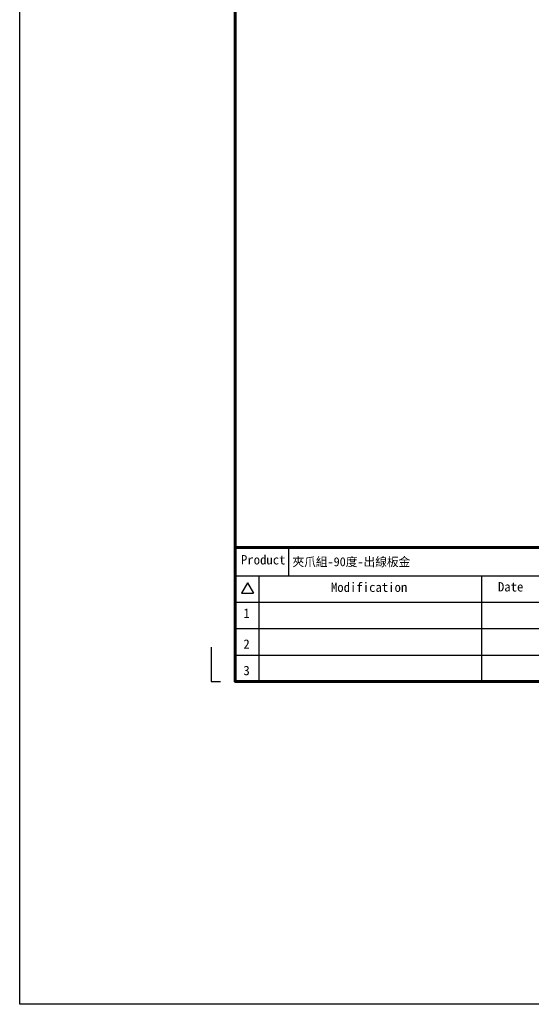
# Model space of a CAD drawing. Header units: millimetres. Extents: x 0 to 7391, y -1386 to 1502.
# Tile 59 of 127: x 6389 to 6532, y -306 to -32. Entities that reach past the tile are written whole.
import ezdxf
from ezdxf.enums import TextEntityAlignment as Align

# ---------------------------------------------------------------- set-up
doc = ezdxf.new("R2010")
doc.units = ezdxf.units.MM
doc.header["$LTSCALE"] = 0.5
doc.layers.add('BORDER', color=7, linetype='Continuous')
doc.layers.add('圖框', color=7, linetype='Continuous')
doc.styles.add('標題欄', font='txt')

# ---------------------------------------------------------------- blocks, each defined once
blk = doc.blocks.new('A4-英文圖框-橫式')
at = {"layer": 'BORDER', "color": 123, "linetype": 'Continuous', "lineweight": 60, "ltscale": 25.4}
blk.add_line((2151.7, -57.78), (2549.79, -57.78), dxfattribs=at)
at = {"layer": 'BORDER', "color": 60, "linetype": 'Continuous', "ltscale": 25.4}
for p, q in [((2166.7, -65.63), (2166.7, -57.78)), ((2151.7, -65.63), (2549.79, -65.63)), ((2158.28, -65.63), (2158.28, -95.06)), ((2220.31, -65.63), (2220.31, -95.06)), ((2155.17, -67.6), (2153.51, -70.48)), ((2155.17, -67.6), (2156.84, -70.48)), ((2153.51, -70.48), (2156.84, -70.48)), ((2151.7, -72.99), (2364.21, -72.99)), ((2151.7, -80.35), (2364.21, -80.35)), ((2151.7, -87.7), (2364.21, -87.7))]:
    blk.add_line(p, q, dxfattribs=at)
at = {"layer": 'BORDER', "color": 123, "linetype": 'Continuous', "ltscale": 25.4}
for p, q in [((2145.01, -85.54), (2145.01, -95.06)), ((2145.01, -95.06), (2147.66, -95.06))]:
    blk.add_line(p, q, dxfattribs=at)
at = {"layer": 'BORDER', "color": 123, "linetype": 'Continuous', "lineweight": 60, "ltscale": 25.4}
blk.add_lwpolyline([(2151.7, 188.79), (2555.09, 188.79), (2555.09, -95.06), (2151.7, -95.06)], close=True, dxfattribs=at)
at = {"layer": '圖框', "style": '標題欄'}
for s, height, p in [('Product', 2.605, (2153.34, -59.85)), ('Modification', 2.6053, (2178.41, -67.5)), ('Date', 2.605, (2224.93, -67.39)), ('1', 2.61, (2154.01, -74.74)), ('2', 2.61, (2154.01, -83.35)), ('3', 2.61, (2154.01, -90.71))]:
    blk.add_text(s, height=height, dxfattribs=at).set_placement(p, align=Align.TOP_LEFT)

msp = doc.modelspace()

# ---------------------------------------------------------------- linework, layer by layer
at = {"color": 4}
msp.add_lwpolyline([(6389.429, 1459.353), (7391.21, 1459.353), (7391.21, -306.068), (6389.429, -306.068)], close=True, dxfattribs=at)

# ---------------------------------------------------------------- block references
msp.add_blockref('A4-英文圖框-橫式', (4297.732, -121.007))

# ---------------------------------------------------------------- texts
at = {"layer": '圖框', "color": 1, "style": '標題欄'}
msp.add_text('夾爪組-90度-出線板金', height=2.5, dxfattribs=at).set_placement((6465.429, -182.715), align=Align.MIDDLE_LEFT)

doc.saveas('drawing.dxf')
